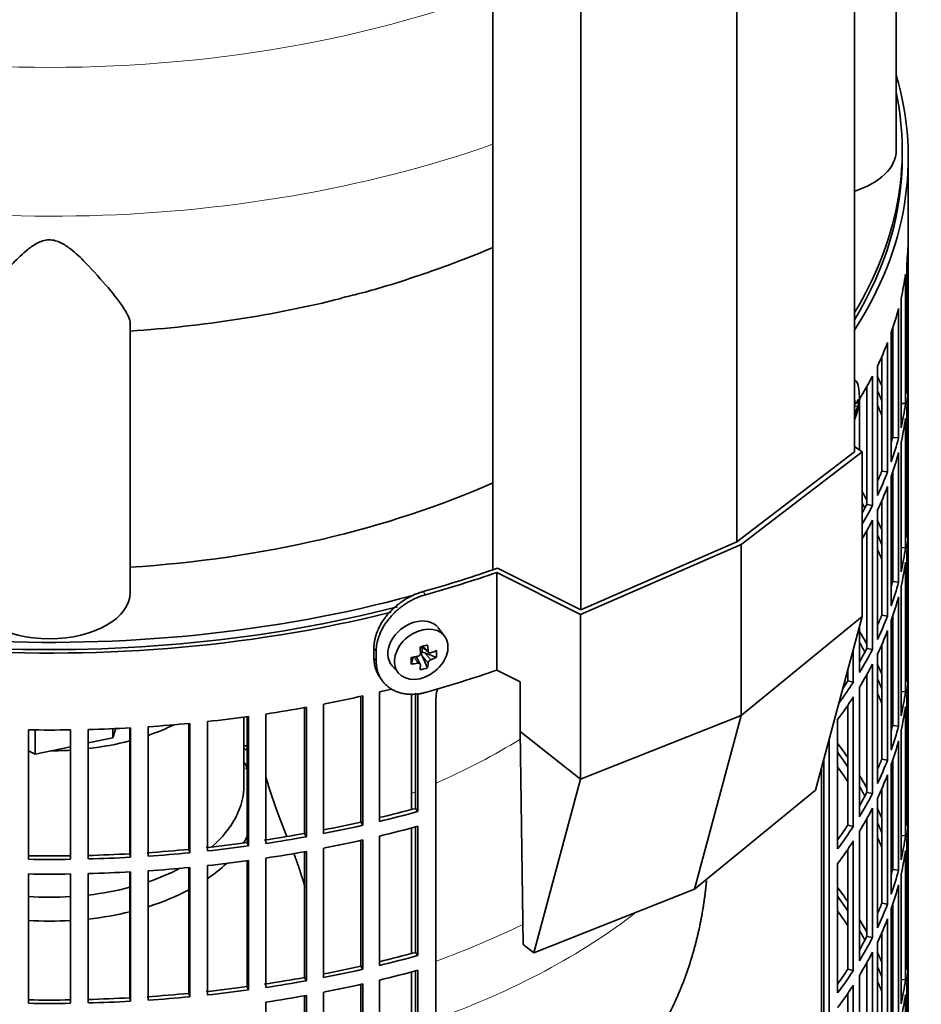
# Model space of a CAD drawing. Header units: millimetres. Extents: x 418 to 1302, y -1347 to 1467.
# Tile 6 of 25: x 1148 to 1298, y -1098 to -933. Entities that reach past the tile are written whole.
import ezdxf

# ---------------------------------------------------------------- set-up
doc = ezdxf.new("R2010")
doc.units = ezdxf.units.MM
for name, color, linetype in [('LOW_334-2', 7, 'Continuous'), ('M5X8_UNI7687', 7, 'Continuous'), ('VSI184-254_GIUNT', 7, 'Continuous'), ('VSI344-454_FILTR', 7, 'Continuous'), ('VSI344-454_SUPPO', 7, 'Continuous'), ('VSI344-454_TERMI', 7, 'Continuous'), ('VSI344_DIFFUSORE', 7, 'Continuous')]:
    doc.layers.add(name, color=color, linetype=linetype)

# ---------------------------------------------------------------- blocks, each defined once
blk = doc.blocks.new('SE4')
at = {"layer": 'LOW_334-2', "color": 7, "linetype": 'Continuous', "lineweight": 35}
for p, q in [((1287.22, -1005.5), (1287.22, -637.4)), ((1267.56, -1020.56), (1267.56, -652.23)), ((1226.8, -656.81), (1226.8, -1025.2)), ((1241.47, -1031.92), (1241.47, -663.58))]:
    blk.add_line(p, q, dxfattribs=at)
at = {"layer": 'M5X8_UNI7687', "color": 7, "linetype": 'Continuous', "lineweight": 35}
for p, q in [((1287.22, -993.53), (1287.22, -993.52)), ((1287.22, -997.41), (1287.42, -997.44)), ((1287.81, -997.87), (1287.22, -997.9)), ((1218.72, -1036.32), (1217.72, -1034.97)), ((1214.91, -1038.04), (1216.08, -1039.04)), ((1214.99, -1038.11), (1214.99, -1038.98)), ((1213.13, -1040.99), (1213.48, -1039.81)), ((1214.65, -1040.98), (1213.96, -1039.73)), ((1215.87, -1041.59), (1214.96, -1039.62)), ((1217.36, -1039.85), (1215.41, -1039.09)), ((1209.95, -1041.25), (1211.06, -1042.52))]:
    blk.add_line(p, q, dxfattribs=at)
at = {"layer": 'M5X8_UNI7687', "color": 4, "linetype": 'Continuous', "lineweight": 9}
for p, q in [((1287.22, -997.2), (1287.31, -997.22)), ((1287.22, -998.44), (1287.52, -998.52)), ((1287.31, -999.19), (1287.22, -999.16)), ((1215.04, -1038), (1215.97, -1038.8)), ((1214.23, -1040.84), (1213.65, -1039.78)), ((1215.97, -1040.77), (1214.96, -1039.62)), ((1215.41, -1039.09), (1216.42, -1040.25))]:
    blk.add_line(p, q, dxfattribs=at)
at = {"layer": 'M5X8_UNI7687', "color": 7, "linetype": 'Continuous', "lineweight": 35}
blk.add_arc((1278.04, -996.16), 10, 336.6187, 6.9701, dxfattribs=at)
for centre, major_axis, ratio, start_param, end_param in [((1285.92, -998.28), (-1.28, -4.76), 0.345066, 2.435688, 3.131374), ((1277.98, -996.24), (8.46, -5.33), 0.767256, 0.571643, 0.637478), ((1278.05, -996.29), (9.95, 0.94), 0.545079, -0.368205, -0.253645), ((1278.74, -998.3), (8.79, 2.9), 0.802083, 5.949712, 6.099404), ((1277.98, -996.24), (8.46, -5.33), 0.767256, 0.263551, 0.329385), ((1278.05, -996.04), (9.95, -0.99), 0.605228, 6.0268, 6.141359), ((1213.76, -1038.02), (3.89, 3.14), 0.739997, 0, 3.172175), ((1213.76, -1038.02), (3.89, 3.14), 0.739997, 6.252603, 6.283185), ((1212.08, -1038.44), (8.97, 2.29), 0.035701, -1.293098, -1.143406), ((1211.29, -1034.75), (2.06, -9.79), 0.279258, 1.046834, 1.161394), ((1211.01, -1034.83), (3.16, -9.49), 0.408248, 1.007206, 1.121766), ((1211.15, -1034.91), (9.99, 0.43), 0.510658, -1.036687, -0.922127), ((1209.3, -1036.68), (6.65, -6.44), 0.71261, 0.529363, 0.679055), ((1214.85, -1035.19), (-1.01, -9.2), 0.152739, -1.021742, -0.87205), ((1211.15, -1034.91), (9.99, 0.43), 0.510658, -1.393505, -1.278945), ((1215.22, -1039.28), (0.391, 0.312), 0.744948, 1.56038, 2.087178), ((1215.42, -1039.51), (-0.449, 0.845), 0.482969, 0.934611, 1.452812), ((1215.42, -1039.51), (-0.837, 0.408), 0.40333, 4.914112, 5.432313), ((1211.15, -1034.66), (9.99, -0.48), 0.639648, -0.984117, -0.869557), ((1211.15, -1034.66), (9.99, -0.48), 0.639648, -1.340934, -1.226375), ((1211.29, -1034.75), (2.06, -9.79), 0.279258, 0.690017, 0.804576), ((1212.08, -1033.43), (7.61, -5.28), 0.901051, 5.557555, 5.707247), ((1211.01, -1034.83), (3.16, -9.49), 0.408248, 0.650389, 0.764948)]:
    blk.add_ellipse(centre, major_axis=major_axis, ratio=ratio, start_param=start_param, end_param=end_param, dxfattribs=at)
blk.add_ellipse((1214.82, -1039.33), major_axis=(-3.84, -3.1), ratio=0.739997, dxfattribs=at)
for points in [[(1287.31, -997.22), (1287.31, -997.23), (1287.32, -997.26), (1287.33, -997.3), (1287.33, -997.33), (1287.34, -997.36), (1287.36, -997.38), (1287.37, -997.4), (1287.38, -997.42), (1287.4, -997.43), (1287.41, -997.44), (1287.43, -997.44), (1287.44, -997.44), (1287.46, -997.44), (1287.47, -997.42), (1287.49, -997.41), (1287.51, -997.39), (1287.52, -997.37), (1287.52, -997.36)], [(1287.52, -998.52), (1287.52, -998.53), (1287.51, -998.55), (1287.49, -998.59), (1287.47, -998.62), (1287.46, -998.66), (1287.44, -998.7), (1287.43, -998.74), (1287.41, -998.79), (1287.4, -998.83), (1287.38, -998.88), (1287.37, -998.93), (1287.36, -998.98), (1287.34, -999.02), (1287.33, -999.06), (1287.33, -999.11), (1287.32, -999.15), (1287.31, -999.18), (1287.31, -999.19)], [(1215.97, -1038.8), (1215.97, -1038.82), (1215.98, -1038.85), (1215.99, -1038.89), (1216, -1038.92), (1216.01, -1038.96), (1216.03, -1038.99), (1216.06, -1039.02), (1216.08, -1039.04), (1216.12, -1039.07), (1216.15, -1039.08), (1216.19, -1039.1), (1216.22, -1039.11), (1216.26, -1039.11), (1216.3, -1039.11), (1216.34, -1039.11), (1216.38, -1039.1), (1216.41, -1039.09), (1216.42, -1039.09)], [(1214.23, -1039.68), (1214.25, -1039.67), (1214.28, -1039.67), (1214.33, -1039.65), (1214.37, -1039.63), (1214.41, -1039.61), (1214.45, -1039.58), (1214.49, -1039.55), (1214.53, -1039.52), (1214.56, -1039.48), (1214.59, -1039.44), (1214.62, -1039.4), (1214.64, -1039.36), (1214.66, -1039.32), (1214.67, -1039.28), (1214.68, -1039.24), (1214.69, -1039.19), (1214.69, -1039.16), (1214.68, -1039.15)], [(1216.42, -1040.25), (1216.41, -1040.25), (1216.38, -1040.26), (1216.34, -1040.29), (1216.3, -1040.31), (1216.26, -1040.33), (1216.22, -1040.36), (1216.19, -1040.39), (1216.15, -1040.43), (1216.12, -1040.47), (1216.08, -1040.5), (1216.06, -1040.54), (1216.03, -1040.58), (1216.01, -1040.62), (1216, -1040.66), (1215.99, -1040.7), (1215.98, -1040.74), (1215.97, -1040.76), (1215.97, -1040.77)], [(1214.68, -1041.12), (1214.69, -1041.11), (1214.69, -1041.08), (1214.68, -1041.05), (1214.67, -1041.02), (1214.66, -1040.99), (1214.64, -1040.96), (1214.62, -1040.93), (1214.59, -1040.91), (1214.56, -1040.88), (1214.53, -1040.87), (1214.49, -1040.85), (1214.45, -1040.84), (1214.41, -1040.83), (1214.37, -1040.83), (1214.33, -1040.83), (1214.28, -1040.83), (1214.25, -1040.83), (1214.23, -1040.84)]]:
    blk.add_open_spline(points, degree=3, dxfattribs=at)
at = {"layer": 'VSI184-254_GIUNT', "color": 7, "linetype": 'Continuous', "lineweight": 35}
blk.add_line((1185.2, -1061.21), (1185.2, -1049.85), dxfattribs=at)
for centre, major_axis, start_param, end_param in [((1152.7, -1036.72), (-32.5, 0), -4.180525, -4.017085), ((1152.7, -1036.72), (-32.5, 0), 1.772095, 1.997343), ((1152.7, -1036.72), (-32.5, 0), 1.577864, 1.67924), ((1152.7, -1064.04), (-34.5, 0), 3.431632, 3.483762), ((1152.7, -1061.21), (32.5, 0), 5.699123, 6.283185), ((1152.7, -1064.04), (-34.5, 0), -3.493649, -3.431632), ((1152.7, -1064.04), (-34.5, 0), -3.841652, -3.683371), ((1152.7, -1061.21), (32.5, 0), -1.038932, -0.835386), ((1152.7, -1061.21), (32.5, 0), 4.913688, 5.138936), ((1152.7, -1061.21), (32.5, 0), 4.603946, 4.820832), ((1152.7, -1064.04), (-34.5, 0), -4.214307, -3.970564), ((1152.7, -1064.04), (-34.5, 0), 1.760279, 1.971151), ((1152.7, -1064.04), (-34.5, 0), 1.468662, 1.67293)]:
    blk.add_ellipse(centre, major_axis=major_axis, ratio=0.57735, start_param=start_param, end_param=end_param, dxfattribs=at)
at = {"layer": 'VSI344-454_FILTR', "color": 7, "linetype": 'Continuous', "lineweight": 35}
for p, q in [((1296.2, -1188.99), (1296.2, -956.29)), ((1296.19, -991.65), (1296.19, -970.01)), ((1295.94, -995.71), (1295.94, -974.07)), ((1295.73, -997.43), (1295.73, -975.79)), ((1295, -1001.46), (1295, -979.83)), ((1294.58, -1003.17), (1294.58, -981.53)), ((1293.36, -1007.17), (1293.36, -985.53)), ((1293.6, -1003.07), (1293.6, -984.84)), ((1292.74, -1008.85), (1292.74, -987.22)), ((1291.77, -1008.71), (1291.77, -989.56)), ((1291.04, -1012.79), (1291.04, -991.16)), ((1295.94, -991.64), (1296.19, -991.65)), ((1290.22, -1014.45), (1290.22, -992.81)), ((1296.19, -1015.74), (1296.19, -994.1)), ((1289.27, -1014.27), (1289.27, -994.58)), ((1288.04, -1005.17), (1288.04, -996.68)), ((1295, -997.38), (1295.73, -997.43)), ((1295.94, -1019.79), (1295.94, -998.16)), ((1295.73, -1021.51), (1295.73, -999.88)), ((1293.6, -1003.07), (1294.58, -1003.17)), ((1295, -1025.55), (1295, -1003.91)), ((1294.58, -1027.26), (1294.58, -1005.62)), ((1291.77, -1008.71), (1292.74, -1008.85)), ((1293.6, -1027.16), (1293.6, -1008.93)), ((1293.36, -1031.26), (1293.36, -1009.62)), ((1292.74, -1032.94), (1292.74, -1011.3)), ((1291.77, -1032.8), (1291.77, -1013.65)), ((1289.27, -1014.27), (1290.22, -1014.45)), ((1291.04, -1036.88), (1291.04, -1015.24)), ((1295.94, -1015.73), (1296.19, -1015.74)), ((1290.22, -1038.54), (1290.22, -1016.9)), ((1289.27, -1038.36), (1289.27, -1018.67)), ((1296.19, -1039.82), (1296.19, -1018.19)), ((1295, -1021.47), (1295.73, -1021.51)), ((1295.94, -1043.88), (1295.94, -1022.24)), ((1295.73, -1045.6), (1295.73, -1023.96)), ((1293.6, -1027.16), (1294.58, -1027.26)), ((1295, -1049.64), (1295, -1028)), ((1294.58, -1051.34), (1294.58, -1029.71)), ((1209.47, -1032.38), (1209.47, -1032.38)), ((1291.77, -1032.8), (1292.74, -1032.94)), ((1293.36, -1055.34), (1293.36, -1033.71)), ((1293.6, -1051.24), (1293.6, -1033.01)), ((1288.04, -1042.4), (1288.04, -1034.74)), ((1292.74, -1057.03), (1292.74, -1035.39)), ((1287.02, -1044.02), (1287.02, -1038.55)), ((1289.27, -1038.36), (1290.22, -1038.54)), ((1291.77, -1056.89), (1291.77, -1037.74)), ((1291.04, -1060.97), (1291.04, -1039.33)), ((1295.94, -1039.82), (1296.19, -1039.82)), ((1286.1, -1043.8), (1286.1, -1042.01)), ((1290.22, -1062.62), (1290.22, -1040.99)), ((1289.27, -1062.45), (1289.27, -1042.76)), ((1296.19, -1063.91), (1296.19, -1042.27)), ((1286.1, -1043.8), (1287.02, -1044.02)), ((1288.04, -1066.49), (1288.04, -1044.85)), ((1204.72, -1067.38), (1204.72, -1046.36)), ((1205.07, -1067.92), (1205.07, -1046.29)), ((1207.83, -1067.28), (1207.83, -1045.64)), ((1213.85, -1065.1), (1213.85, -1045.86)), ((1214.26, -1065.63), (1214.26, -1045.82)), ((1217.28, -1267.87), (1217.28, -1046.6)), ((1287.02, -1068.11), (1287.02, -1046.47)), ((1295, -1045.55), (1295.73, -1045.6)), ((1295.94, -1067.97), (1295.94, -1046.33)), ((1195.34, -1069.29), (1195.34, -1048.26)), ((1195.62, -1069.84), (1195.62, -1048.21)), ((1198.46, -1069.31), (1198.46, -1047.67)), ((1286.1, -1067.89), (1286.1, -1047.85)), ((1295.73, -1069.69), (1295.73, -1048.05)), ((1185.75, -1070.82), (1185.75, -1049.77)), ((1185.96, -1071.38), (1185.96, -1049.74)), ((1188.86, -1070.96), (1188.86, -1049.33)), ((1284.39, -1071.87), (1284.39, -1050.23)), ((1149.18, -1073.61), (1149.18, -1051.98)), ((1156.21, -1073.61), (1156.21, -1051.98)), ((1159.19, -1073.55), (1159.19, -1051.92)), ((1166.14, -1072.69), (1166.14, -1051.64)), ((1166.21, -1073.27), (1166.21, -1051.63)), ((1169.18, -1073.09), (1169.18, -1051.45)), ((1176.01, -1071.95), (1176.01, -1050.9)), ((1176.14, -1072.52), (1176.14, -1050.89)), ((1179.08, -1072.22), (1179.08, -1050.59)), ((1293.6, -1051.24), (1294.58, -1051.34)), ((1283.01, -1228.58), (1283.01, -1053.51)), ((1295, -1073.72), (1295, -1052.09)), ((1294.58, -1075.43), (1294.58, -1053.79)), ((1282.11, -1228.34), (1282.11, -1056.9)), ((1291.77, -1056.89), (1292.74, -1057.03)), ((1293.36, -1079.43), (1293.36, -1057.79)), ((1293.6, -1075.33), (1293.6, -1057.1)), ((1292.74, -1081.11), (1292.74, -1059.48)), ((1291.77, -1080.97), (1291.77, -1061.82)), ((1289.27, -1062.45), (1290.22, -1062.62)), ((1291.04, -1085.05), (1291.04, -1063.42)), ((1213.85, -1065.1), (1214.26, -1065.63)), ((1290.22, -1086.71), (1290.22, -1065.07)), ((1295.94, -1063.9), (1296.19, -1063.91)), ((1296.19, -1088), (1296.19, -1066.36)), ((1204.72, -1067.38), (1205.07, -1067.92)), ((1213.85, -1089.18), (1213.85, -1068.19)), ((1214.26, -1089.71), (1214.26, -1068.08)), ((1286.1, -1067.89), (1287.02, -1068.11)), ((1289.27, -1086.53), (1289.27, -1066.84)), ((1195.34, -1069.29), (1195.62, -1069.84)), ((1207.83, -1091.36), (1207.83, -1069.73)), ((1288.04, -1090.57), (1288.04, -1068.94)), ((1295, -1069.64), (1295.73, -1069.69)), ((1185.75, -1070.82), (1185.96, -1071.38)), ((1198.46, -1093.4), (1198.46, -1071.76)), ((1204.72, -1091.47), (1204.72, -1070.45)), ((1205.07, -1092.01), (1205.07, -1070.37)), ((1287.02, -1092.19), (1287.02, -1070.55)), ((1295.94, -1092.05), (1295.94, -1070.42)), ((1166.14, -1072.69), (1166.21, -1073.27)), ((1176.01, -1071.95), (1176.14, -1072.52)), ((1188.86, -1095.05), (1188.86, -1073.41)), ((1195.34, -1093.38), (1195.34, -1072.34)), ((1195.62, -1093.93), (1195.62, -1072.29)), ((1286.1, -1091.98), (1286.1, -1071.94)), ((1295.73, -1093.77), (1295.73, -1072.14)), ((1176.01, -1096.04), (1176.01, -1074.99)), ((1176.14, -1096.61), (1176.14, -1074.97)), ((1179.08, -1096.31), (1179.08, -1074.67)), ((1185.75, -1094.9), (1185.75, -1073.86)), ((1185.96, -1095.47), (1185.96, -1073.83)), ((1284.39, -1095.96), (1284.39, -1074.32)), ((1149.18, -1097.7), (1149.18, -1076.06)), ((1156.21, -1097.7), (1156.21, -1076.06)), ((1159.19, -1097.64), (1159.19, -1076)), ((1166.14, -1096.78), (1166.14, -1075.72)), ((1166.21, -1097.36), (1166.21, -1075.72)), ((1169.18, -1097.18), (1169.18, -1075.54)), ((1293.6, -1075.33), (1294.58, -1075.43)), ((1295, -1097.81), (1295, -1076.17)), ((1294.58, -1099.52), (1294.58, -1077.88)), ((1291.77, -1080.97), (1292.74, -1081.11)), ((1293.6, -1099.42), (1293.6, -1081.19)), ((1293.36, -1103.52), (1293.36, -1081.88)), ((1292.74, -1105.2), (1292.74, -1083.56)), ((1289.27, -1086.53), (1290.22, -1086.71)), ((1291.77, -1105.06), (1291.77, -1085.91)), ((1291.04, -1109.14), (1291.04, -1087.5)), ((1295.94, -1087.99), (1296.19, -1088)), ((1213.85, -1089.18), (1214.26, -1089.71)), ((1290.22, -1110.8), (1290.22, -1089.16)), ((1204.72, -1091.47), (1205.07, -1092.01)), ((1289.27, -1110.62), (1289.27, -1090.93)), ((1296.19, -1112.08), (1296.19, -1090.45)), ((1213.85, -1113.27), (1213.85, -1092.27)), ((1214.26, -1113.8), (1214.26, -1092.16)), ((1286.1, -1091.98), (1287.02, -1092.19)), ((1288.04, -1114.66), (1288.04, -1093.02)), ((1195.34, -1093.38), (1195.62, -1093.93)), ((1204.72, -1115.55), (1204.72, -1094.54)), ((1205.07, -1116.1), (1205.07, -1094.46)), ((1207.83, -1115.45), (1207.83, -1093.81)), ((1287.02, -1116.28), (1287.02, -1094.64)), ((1295, -1093.73), (1295.73, -1093.77)), ((1295.94, -1116.14), (1295.94, -1094.5)), ((1176.01, -1096.04), (1176.14, -1096.61)), ((1185.75, -1094.9), (1185.96, -1095.47)), ((1195.34, -1117.46), (1195.34, -1096.43)), ((1195.62, -1118.02), (1195.62, -1096.38)), ((1198.46, -1117.49), (1198.46, -1095.85)), ((1286.1, -1116.06), (1286.1, -1096.03)), ((1295.73, -1117.86), (1295.73, -1096.22)), ((1166.14, -1096.78), (1166.21, -1097.36)), ((1188.86, -1119.14), (1188.86, -1097.5))]:
    blk.add_line(p, q, dxfattribs=at)
for centre, radius, start, end in [((1152.7, -803.5), 248.5, 269.189, 270.811), ((1152.7, -826.29), 246.77, 269.1833, 270.8167), ((1152.7, -825.14), 248.5, 269.189, 270.811), ((1152.7, -827.59), 248.5, 269.189, 270.811), ((1152.7, -850.38), 246.77, 269.1833, 270.8167), ((1152.7, -849.22), 248.5, 269.189, 270.811)]:
    blk.add_arc(centre, radius, start, end, dxfattribs=at)
for centre, major_axis, start_param, end_param in [((1152.7, -956.29), (143.5, 0), 2.974441, 5.121397), ((1152.7, -956.29), (-143.5, 0), 2.78597, 3.308744), ((1152.7, -956.29), (142.5, 0), 3.141593, 5.132852), ((1152.7, -956.29), (-142.5, 0), 2.805373, 3.141593), ((1152.7, -969.15), (143.5, 0), 6.223771, 6.272786), ((1152.7, -969.15), (143.5, 0), -0.129227, -0.080212), ((1152.7, -969.15), (143.5, 0), -0.199041, -0.150025), ((1152.7, -969.15), (143.5, 0), -0.268854, -0.219838), ((1152.7, -990.79), (143.5, 0), 6.223771, 6.272786), ((1152.7, -969.15), (143.5, 0), -0.338667, -0.289652), ((1152.7, -1014.87), (143.5, 0), 0.248961, 0.268854), ((1152.7, -993.24), (143.5, 0), 6.223771, 6.272786), ((1152.7, -1014.87), (142.5, 0), 0.219666, 0.24208), ((1152.7, -1017.32), (142.5, 0), 0.219666, 0.24208), ((1152.7, -990.79), (143.5, 0), -0.129227, -0.080212), ((1152.7, -1014.87), (143.5, 0), 0.190538, 0.199041), ((1152.7, -993.24), (143.5, 0), -0.129227, -0.080212), ((1152.7, -1014.87), (142.5, 0), 0.149853, 0.160574), ((1152.7, -990.79), (142.5, 0), -0.161977, -0.149853), ((1152.7, -990.79), (143.5, 0), -0.199041, -0.150025), ((1152.7, -993.24), (143.5, 0), -0.199041, -0.150025), ((1152.7, -990.79), (142.5, 0), -0.24208, -0.219666), ((1152.7, -990.79), (143.5, 0), -0.268854, -0.219838), ((1152.7, -1038.96), (143.5, 0), 0.312025, 0.328921), ((1152.7, -993.24), (143.5, 0), -0.268854, -0.219838), ((1152.7, -1038.96), (142.5, 0), 0.297119, 0.307699), ((1152.7, -990.79), (142.5, 0), -0.307699, -0.28948), ((1152.7, -990.79), (143.5, 0), -0.328921, -0.289652), ((1152.7, -1014.87), (143.5, 0), 6.223771, 6.272786), ((1152.7, -993.24), (143.5, 0), -0.328921, -0.289652), ((1152.7, -1038.96), (143.5, 0), 0.248961, 0.268854), ((1152.7, -1017.32), (143.5, 0), 6.223771, 6.272786), ((1152.7, -1038.96), (142.5, 0), 0.219666, 0.24208), ((1152.7, -1041.41), (142.5, 0), 0.219666, 0.24208), ((1152.7, -1014.87), (143.5, 0), -0.129227, -0.080212), ((1152.7, -1038.96), (143.5, 0), 0.190538, 0.199041), ((1152.7, -1017.32), (143.5, 0), -0.129227, -0.080212), ((1152.7, -1014.87), (142.5, 0), -0.161977, -0.149853), ((1152.7, -1038.96), (142.5, 0), 0.149853, 0.160574), ((1152.7, -1014.87), (143.5, 0), -0.199041, -0.150025), ((1152.7, -1017.32), (143.5, 0), -0.199041, -0.150025), ((1152.7, -1014.87), (142.5, 0), -0.24208, -0.219666), ((1152.7, -1014.87), (143.5, 0), -0.268854, -0.219838), ((1152.7, -1063.05), (143.5, 0), 0.312025, 0.338667), ((1152.7, -1017.32), (143.5, 0), -0.268854, -0.219838), ((1152.7, -1063.05), (142.5, 0), 0.297119, 0.318145), ((1152.7, -1014.87), (142.5, 0), -0.318145, -0.28948), ((1152.7, -1014.87), (143.5, 0), -0.338667, -0.289652), ((1152.7, -1038.96), (143.5, 0), 6.223771, 6.272786), ((1152.7, -1017.32), (143.5, 0), -0.338667, -0.289652), ((1152.7, -1063.05), (143.5, 0), 0.248961, 0.268854), ((1152.7, -1063.05), (142.5, 0), 0.219666, 0.24208), ((1152.7, -1041.41), (143.5, 0), 6.223771, 6.272786), ((1152.7, -969.15), (143.5, 0), -1.176432, -1.1611), ((1152.7, -1014.87), (143.5, 0), -0.404076, -0.359465), ((1152.7, -1014.87), (142.5, 0), -0.375006, -0.359293), ((1152.7, -969.15), (143.5, 0), -1.246245, -1.197216), ((1152.7, -1017.32), (143.5, 0), -0.40848, -0.359465), ((1152.7, -1065.5), (142.5, 0), 0.219666, 0.24208), ((1152.7, -1063.05), (143.5, 0), 0.190538, 0.199041), ((1152.7, -1038.96), (143.5, 0), -0.129227, -0.080212), ((1152.7, -969.15), (143.5, 0), -1.316058, -1.267029), ((1152.7, -1041.41), (143.5, 0), -0.129227, -0.080212), ((1152.7, -969.15), (143.5, 0), -1.385871, -1.336842), ((1152.7, -1063.05), (142.5, 0), 0.149853, 0.160574), ((1152.7, -969.15), (143.5, 0), 4.757688, 4.806717), ((1152.7, -969.15), (143.5, 0), -1.455685, -1.406655), ((1152.7, -1038.96), (142.5, 0), -0.161977, -0.149853), ((1152.7, -1038.96), (143.5, 0), -0.199041, -0.150025), ((1152.7, -1135.31), (143.5, 0), 1.336842, 1.342333), ((1152.7, -1135.31), (142.5, 0), 1.33667, 1.340701), ((1152.7, -1087.13), (143.5, 0), 0.37741, 0.40848), ((1152.7, -1041.41), (143.5, 0), -0.199041, -0.150025), ((1152.7, -1087.13), (142.5, 0), 0.359293, 0.39195), ((1152.7, -1038.96), (142.5, 0), -0.24208, -0.219666), ((1152.7, -1137.76), (142.5, 0), 1.33667, 1.339301), ((1152.7, -1089.58), (142.5, 0), 0.359293, 0.39195), ((1152.7, -1038.96), (143.5, 0), -0.268854, -0.219838), ((1152.7, -1087.13), (143.5, 0), 0.312025, 0.338667), ((1152.7, -1041.41), (143.5, 0), -0.268854, -0.219838), ((1152.7, -1087.13), (142.5, 0), 0.297119, 0.318145), ((1152.7, -1038.96), (142.5, 0), -0.318145, -0.28948), ((1152.7, -1038.96), (143.5, 0), -0.338667, -0.289652), ((1152.7, -990.79), (142.5, 0), -1.17351, -1.127231), ((1152.7, -1041.41), (143.5, 0), -0.338667, -0.289652), ((1152.7, -1087.13), (143.5, 0), 0.248961, 0.268854), ((1152.7, -1063.05), (143.5, 0), 6.223771, 6.272786), ((1152.7, -990.79), (143.5, 0), -1.176432, -1.127403), ((1152.7, -1065.5), (143.5, 0), 6.223771, 6.272786), ((1152.7, -990.79), (142.5, 0), -1.243883, -1.197044), ((1152.7, -990.79), (143.5, 0), -1.246245, -1.197216), ((1152.7, -993.24), (143.5, 0), -1.176432, -1.127403), ((1152.7, -1038.96), (142.5, 0), -0.39195, -0.359293), ((1152.7, -1038.96), (143.5, 0), -0.40848, -0.359465), ((1152.7, -1087.13), (142.5, 0), 0.219666, 0.24208), ((1152.7, -990.79), (142.5, 0), -1.31623, -1.266857), ((1152.7, -990.79), (143.5, 0), -1.316058, -1.267029), ((1152.7, -1089.58), (142.5, 0), 0.219666, 0.24208), ((1152.7, -1063.05), (143.5, 0), -0.129227, -0.080212), ((1152.7, -990.79), (142.5, 0), -1.386044, -1.33667), ((1152.7, -990.79), (143.5, 0), -1.385871, -1.336842), ((1152.7, -993.24), (143.5, 0), -1.246245, -1.197216), ((1152.7, -1041.41), (143.5, 0), -0.40848, -0.359465), ((1152.7, -1087.13), (143.5, 0), 0.190538, 0.199041), ((1152.7, -990.79), (142.5, 0), 4.757515, 4.806889), ((1152.7, -990.79), (143.5, 0), 4.757688, 4.806717), ((1152.7, -990.79), (142.5, 0), -1.455857, -1.406483), ((1152.7, -990.79), (143.5, 0), -1.455685, -1.406655), ((1152.7, -993.24), (143.5, 0), -1.316058, -1.267029), ((1152.7, -1065.5), (143.5, 0), -0.129227, -0.080212), ((1152.7, -993.24), (143.5, 0), -1.455685, -1.406655), ((1152.7, -993.24), (143.5, 0), -1.385871, -1.336842), ((1152.7, -1087.13), (142.5, 0), 0.149853, 0.160574), ((1152.7, -993.24), (143.5, 0), 4.757688, 4.806717), ((1152.7, -1063.05), (142.5, 0), -0.161977, -0.149853), ((1152.7, -1063.05), (143.5, 0), -0.199041, -0.150025), ((1152.7, -1111.22), (143.5, 0), 0.37741, 0.40848), ((1152.7, -1065.5), (143.5, 0), -0.199041, -0.150025), ((1152.7, -1111.22), (142.5, 0), 0.359293, 0.39195), ((1152.7, -1063.05), (142.5, 0), -0.24208, -0.219666), ((1152.7, -1063.05), (143.5, 0), -0.268854, -0.219838), ((1152.7, -1113.67), (142.5, 0), 0.359293, 0.39195), ((1152.7, -1111.22), (143.5, 0), 0.312025, 0.338667), ((1152.7, -1065.5), (143.5, 0), -0.268854, -0.219838), ((1152.7, -1111.22), (142.5, 0), 0.297119, 0.318145), ((1152.7, -1063.05), (142.5, 0), -0.318145, -0.28948), ((1152.7, -1063.05), (143.5, 0), -0.338667, -0.289652), ((1152.7, -1087.13), (143.5, 0), 6.223771, 6.272786), ((1152.7, -1014.87), (142.5, 0), -1.17351, -1.127231), ((1152.7, -1014.87), (143.5, 0), -1.176432, -1.127403), ((1152.7, -1065.5), (143.5, 0), -0.338667, -0.289652), ((1152.7, -1111.22), (143.5, 0), 0.248961, 0.268854), ((1152.7, -1014.87), (142.5, 0), -1.243883, -1.197044), ((1152.7, -1111.22), (142.5, 0), 0.219666, 0.24208), ((1152.7, -1089.58), (143.5, 0), 6.223771, 6.272786), ((1152.7, -1014.87), (143.5, 0), -1.246245, -1.197216), ((1152.7, -1017.32), (143.5, 0), -1.176432, -1.127403), ((1152.7, -1063.05), (142.5, 0), -0.39195, -0.359293), ((1152.7, -1063.05), (143.5, 0), -0.40848, -0.359465), ((1152.7, -1014.87), (142.5, 0), -1.31623, -1.266857), ((1152.7, -1014.87), (143.5, 0), -1.316058, -1.267029), ((1152.7, -1017.32), (143.5, 0), -1.246245, -1.197216), ((1152.7, -1065.5), (143.5, 0), -0.40848, -0.359465), ((1152.7, -1113.67), (142.5, 0), 0.219666, 0.24208), ((1152.7, -1087.13), (143.5, 0), -0.129227, -0.080212), ((1152.7, -1014.87), (142.5, 0), -1.455857, -1.406483), ((1152.7, -1014.87), (142.5, 0), -1.386044, -1.33667), ((1152.7, -1014.87), (143.5, 0), -1.385871, -1.336842), ((1152.7, -1017.32), (143.5, 0), -1.316058, -1.267029), ((1152.7, -1111.22), (143.5, 0), 0.190538, 0.199041), ((1152.7, -1089.58), (143.5, 0), -0.129227, -0.080212), ((1152.7, -1014.87), (142.5, 0), 4.757515, 4.806889), ((1152.7, -1014.87), (143.5, 0), 4.757688, 4.806717), ((1152.7, -1014.87), (143.5, 0), -1.455685, -1.406655)]:
    blk.add_ellipse(centre, major_axis=major_axis, ratio=0.57735, start_param=start_param, end_param=end_param, dxfattribs=at)
blk.add_open_spline([(1217.28, -1046.6), (1217.29, -1046.54), (1217.29, -1046.42), (1217.3, -1046.24), (1217.32, -1046.06), (1217.35, -1045.88), (1217.39, -1045.69), (1217.43, -1045.51), (1217.49, -1045.32), (1217.54, -1045.17), (1217.57, -1045.08), (1217.58, -1045.06)], degree=3, knots=[0, 0, 0, 0, 0.027983, 0.0557899, 0.0834734, 0.1110867, 0.1386835, 0.1663177, 0.1940428, 0.2219119, 0.2331855, 0.2331855, 0.2331855, 0.2331855], dxfattribs=at)
at = {"layer": 'VSI344-454_SUPPO', "color": 7, "linetype": 'Continuous', "lineweight": 35}
for p, q in [((1295.2, -956.29), (1295.2, -955.07)), ((1213.18, -1065.28), (1213.18, -1045.92)), ((1150.29, -1056.03), (1150.29, -1051.99)), ((1163.31, -1053.3), (1163.78, -1051.75)), ((1163.31, -1053.3), (1163.31, -1051.77)), ((1159.19, -1054.16), (1163.31, -1053.3)), ((1150.29, -1056.03), (1156.21, -1054.79)), ((1149.18, -1055.49), (1150.29, -1056.03)), ((1185.54, -1058.52), (1185.75, -1057.51)), ((1281.72, -1232.48), (1281.72, -1058.33)), ((1213.18, -1089.37), (1213.18, -1068.37)), ((1213.18, -1113.46), (1213.18, -1092.46))]:
    blk.add_line(p, q, dxfattribs=at)
for major_axis, start_param, end_param in [((142.5, 0), 3.023053, 5.154029), ((-142.5, 0), 2.805373, 3.260132)]:
    blk.add_ellipse((1152.7, -955.07), major_axis=major_axis, ratio=0.57735, start_param=start_param, end_param=end_param, dxfattribs=at)
at = {"layer": 'VSI344-454_SUPPO', "color": 4, "linetype": 'Continuous', "lineweight": 9}
for centre, major_axis, start_param, end_param in [((1152.7, -1011.64), (106.99, 0), -0.922642, -0.744899), ((1152.7, -1011.64), (106.99, 0), -0.96998, -0.962313), ((1152.7, -1040.55), (122, 0), 5.270305, 5.645632), ((1152.7, -1030.88), (122, 0), -1.012881, -0.865102)]:
    blk.add_ellipse(centre, major_axis=major_axis, ratio=0.57735, start_param=start_param, end_param=end_param, dxfattribs=at)
at = {"layer": 'VSI344-454_SUPPO', "color": 7, "linetype": 'Continuous', "lineweight": 35}
blk.add_open_spline([(1188.84, -1059.88), (1190.48, -1065.1), (1192.37, -1069.83)], degree=2, dxfattribs=at)
for points, knots in [([(1193.5, -1072.59), (1194.27, -1074.55), (1194.93, -1076.71), (1195.17, -1077.49), (1195.39, -1078.26)], [0.047479, 0.047479, 0.047479, 0.25, 0.25, 0.3209851, 0.3209851, 0.3209851]), ([(1262.48, -1077.23), (1262.26, -1079.68), (1261.86, -1082.08), (1260.96, -1087.53), (1259.18, -1092.59), (1257.4, -1097.64), (1254.76, -1102.24), (1252.13, -1106.82), (1248.7, -1110.84)], [0.1395028, 0.1395028, 0.1395028, 0.25, 0.25, 0.5, 0.5, 0.75, 0.75, 1, 1, 1])]:
    blk.add_open_spline(points, degree=2, knots=knots, dxfattribs=at)
at = {"layer": 'VSI344-454_TERMI', "color": 7, "linetype": 'Continuous', "lineweight": 35}
for p, q in [((1287.22, -1005.5), (1267.56, -1020.56)), ((1268.27, -1020.98), (1288.5, -1005.47)), ((1288.5, -1005.47), (1287.22, -1004.62)), ((1288.5, -1033.03), (1288.5, -1005.47)), ((1267.56, -1020.56), (1241.47, -1031.92)), ((1241.42, -1032.66), (1268.27, -1020.98)), ((1268.27, -1049.55), (1268.27, -1020.98)), ((1227.45, -1025.65), (1241.42, -1032.66)), ((1227.45, -1041.98), (1227.45, -1025.65)), ((1241.47, -1031.92), (1227.55, -1024.93)), ((1241.42, -1060.21), (1241.42, -1032.66)), ((1268.27, -1049.55), (1288.5, -1033.03)), ((1288.5, -1033.03), (1280.72, -1062.08)), ((1206.91, -1038.31), (1206.91, -1039.94)), ((1207.29, -1038.84), (1207.29, -1040.47)), ((1227.45, -1041.98), (1231.33, -1043.92)), ((1207.89, -1043.17), (1208.27, -1043.7)), ((1231.33, -1052.23), (1231.33, -1043.92)), ((1241.42, -1060.21), (1268.27, -1049.55)), ((1268.27, -1049.55), (1260.48, -1078.61)), ((1231.33, -1052.23), (1241.42, -1060.21)), ((1231.87, -1087.87), (1231.33, -1052.23)), ((1241.42, -1060.21), (1233.64, -1089.27)), ((1280.72, -1062.08), (1260.48, -1078.61)), ((1260.48, -1078.61), (1233.64, -1089.27)), ((1233.64, -1089.27), (1231.87, -1087.87))]:
    blk.add_line(p, q, dxfattribs=at)
at = {"layer": 'VSI344-454_TERMI', "color": 4, "linetype": 'Continuous', "lineweight": 9}
for p, q in [((1215.14, -1028.84), (1215.52, -1029.38)), ((1206.91, -1038.31), (1207.29, -1038.84)), ((1207.29, -1040.47), (1206.91, -1039.94))]:
    blk.add_line(p, q, dxfattribs=at)
at = {"layer": 'VSI344-454_TERMI', "color": 7, "linetype": 'Continuous', "lineweight": 35}
for centre, major_axis, start_param, end_param in [((1152.7, -954.25), (143.5, 0), -1.120604, -1.022004), ((1152.7, -954.25), (144.5, 0), -1.121039, -1.027077), ((1152.7, -970.58), (144.5, 0), -1.121039, -1.027077)]:
    blk.add_ellipse(centre, major_axis=major_axis, ratio=0.57735, start_param=start_param, end_param=end_param, dxfattribs=at)
for points, knots in [([(1206.91, -1038.31), (1206.91, -1038.23), (1206.91, -1038.06), (1206.93, -1037.82), (1206.95, -1037.58), (1206.98, -1037.33), (1207.02, -1037.08), (1207.07, -1036.84), (1207.13, -1036.59), (1207.19, -1036.34), (1207.27, -1036.09), (1207.35, -1035.84), (1207.44, -1035.59), (1207.61, -1035.18), (1207.88, -1034.61), (1208.3, -1033.89), (1208.79, -1033.19), (1209.34, -1032.52), (1209.94, -1031.88), (1210.59, -1031.28), (1211.28, -1030.74), (1211.93, -1030.29), (1212.52, -1029.94), (1213.03, -1029.66), (1213.55, -1029.42), (1214.08, -1029.2), (1214.61, -1029), (1214.96, -1028.9), (1215.14, -1028.84)], [0, 0, 0, 0, 0.020995, 0.041891, 0.062709, 0.083472, 0.104202, 0.124923, 0.145657, 0.166426, 0.187253, 0.20816, 0.229169, 0.250303, 0.312364, 0.374597, 0.437423, 0.499973, 0.562511, 0.625344, 0.687552, 0.749622, 0.791751, 0.833482, 0.874992, 0.916462, 0.958072, 1, 1, 1, 1]), ([(1215.52, -1029.38), (1215.43, -1029.41), (1215.25, -1029.46), (1214.98, -1029.54), (1214.72, -1029.63), (1214.45, -1029.73), (1214.19, -1029.84), (1213.93, -1029.95), (1213.67, -1030.07), (1213.41, -1030.2), (1213.15, -1030.34), (1212.9, -1030.48), (1212.64, -1030.63), (1212.23, -1030.88), (1211.66, -1031.27), (1210.97, -1031.82), (1210.32, -1032.41), (1209.71, -1033.05), (1209.17, -1033.72), (1208.68, -1034.42), (1208.26, -1035.14), (1207.95, -1035.8), (1207.73, -1036.37), (1207.57, -1036.87), (1207.44, -1037.37), (1207.35, -1037.86), (1207.3, -1038.36), (1207.29, -1038.68), (1207.29, -1038.84)], [0, 0, 0, 0, 0.021016, 0.041931, 0.062766, 0.083544, 0.104287, 0.125018, 0.14576, 0.166534, 0.187364, 0.208272, 0.22928, 0.250409, 0.312471, 0.374687, 0.437512, 0.500059, 0.562597, 0.625436, 0.687652, 0.74973, 0.791863, 0.833589, 0.875085, 0.916531, 0.95811, 1, 1, 1, 1]), ([(1207.89, -1043.16), (1207.76, -1042.98), (1207.57, -1042.67), (1207.35, -1042.2), (1207.19, -1041.78), (1207.06, -1041.34), (1206.98, -1040.89), (1206.92, -1040.42), (1206.92, -1040.1), (1206.91, -1039.94)], [0.6886179, 0.6886179, 0.6886179, 0.6886179, 0.7497301, 0.7918632, 0.8335888, 0.8750846, 0.9165311, 0.9581098, 1, 1, 1, 1]), ([(1207.29, -1040.47), (1207.29, -1040.55), (1207.29, -1040.72), (1207.31, -1040.95), (1207.33, -1041.19), (1207.36, -1041.42), (1207.4, -1041.65), (1207.45, -1041.87), (1207.5, -1042.09), (1207.57, -1042.31), (1207.65, -1042.52), (1207.73, -1042.73), (1207.82, -1042.94), (1207.99, -1043.27), (1208.26, -1043.71), (1208.68, -1044.23), (1209.17, -1044.69), (1209.71, -1045.09), (1210.32, -1045.43), (1210.97, -1045.7), (1211.66, -1045.89), (1212.31, -1045.99), (1212.9, -1046.04), (1213.41, -1046.04), (1213.93, -1046.01), (1214.45, -1045.95), (1214.98, -1045.85), (1215.34, -1045.76), (1215.52, -1045.71)], [0, 0, 0, 0, 0.020995, 0.041891, 0.062709, 0.083472, 0.104202, 0.124923, 0.145657, 0.166425, 0.187252, 0.208159, 0.229169, 0.250303, 0.312364, 0.374597, 0.437423, 0.499974, 0.562512, 0.625346, 0.687554, 0.749624, 0.791753, 0.833484, 0.874994, 0.916463, 0.958072, 1, 1, 1, 1])]:
    blk.add_open_spline(points, degree=3, knots=knots, dxfattribs=at)
at = {"layer": 'VSI344_DIFFUSORE', "color": 7, "linetype": 'Continuous', "lineweight": 35}
for p, q in [((1294.2, -955.07), (1294.2, -891.78)), ((1166.2, -1028.97), (1166.2, -983.97))]:
    blk.add_line(p, q, dxfattribs=at)
at = {"layer": 'VSI344_DIFFUSORE', "color": 4, "linetype": 'Continuous', "lineweight": 9}
for centre, major_axis, start_param, end_param in [((1152.7, -862.35), (136.58, 0), 2.76304, 5.285895), ((1152.7, -884.03), (-142.13, 0), 0.048872, 2.119254)]:
    blk.add_ellipse(centre, major_axis=major_axis, ratio=0.57735, start_param=start_param, end_param=end_param, dxfattribs=at)
at = {"layer": 'VSI344_DIFFUSORE', "color": 7, "linetype": 'Continuous', "lineweight": 35}
for centre, major_axis, start_param, end_param in [((1280.7, -955.07), (-13.5, 0), 2.064509, 3.141604), ((1152.7, -915.57), (121.5, 0), 4.82373, 5.124993), ((1152.7, -955.07), (121.5, 0), 4.82373, 5.368326), ((1152.7, -1028.97), (13.5, 0), 3.141593, 6.283185)]:
    blk.add_ellipse(centre, major_axis=major_axis, ratio=0.57735, start_param=start_param, end_param=end_param, dxfattribs=at)
for points, knots in [([(1166.2, -983.97), (1166.2, -983.33), (1165.79, -982.5), (1164.48, -980.49), (1163.57, -979.32), (1161.4, -976.75), (1160.15, -975.32), (1157.92, -973.05), (1157.12, -972.28), (1155.72, -971.19), (1155.21, -970.83), (1154.03, -970.25), (1153.33, -970.03), (1151.88, -970.06), (1151.2, -970.31), (1150.05, -970.91), (1149.56, -971.27), (1148.17, -972.37), (1147.39, -973.13), (1145.2, -975.37), (1143.94, -976.8), (1141.79, -979.37), (1140.9, -980.51), (1139.6, -982.49), (1139.2, -983.33), (1139.2, -983.97)], [0, 0, 0, 0, 0.125, 0.125, 0.25, 0.25, 0.375, 0.375, 0.4375, 0.4375, 0.46875, 0.46875, 0.5, 0.5, 0.53125, 0.53125, 0.5625, 0.5625, 0.625, 0.625, 0.75, 0.75, 0.875, 0.875, 1, 1, 1, 1]), ([(1201.37, -979.79), (1202.5, -979.52), (1206.16, -978.64), (1212.96, -976.56), (1220.26, -973.97), (1224.98, -972.1), (1226.84, -971.3)], [0, 0, 0, 0, 0.0993717, 0.377327, 0.6570922, 0.8565267, 0.8565267, 0.8565267, 0.8565267])]:
    blk.add_open_spline(points, degree=3, knots=knots, dxfattribs=at)

msp = doc.modelspace()

# ---------------------------------------------------------------- block references
msp.add_blockref('SE4', (0, 0))

doc.saveas('drawing.dxf')
